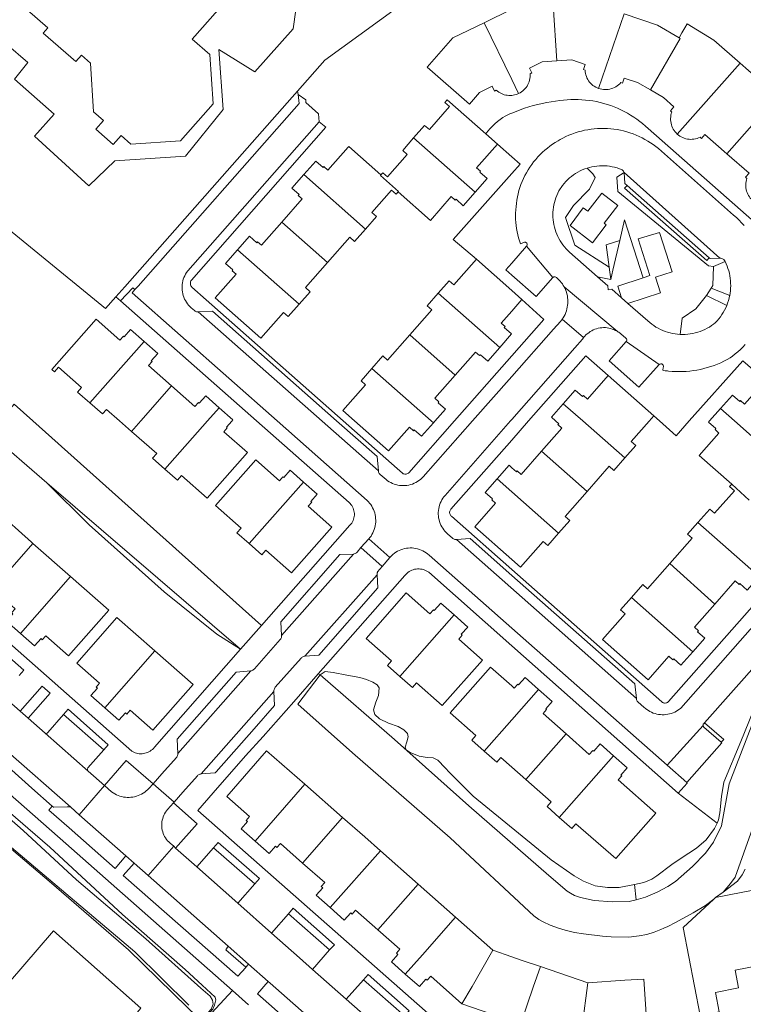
# Model space of a CAD drawing. Header units: metres. Extents: x 89888 to 94270, y 464165 to 468904.
# Tile 186 of 256: x 93410 to 93542, y 466393 to 466573. Entities that reach past the tile are written whole.
import ezdxf

# ---------------------------------------------------------------- set-up
doc = ezdxf.new("R2010")
doc.units = ezdxf.units.M
for name, color, linetype, lineweight in [('B_BEBOUWINGSGRENS_0', 251, 'CONTINUOUS', 13), ('B_TUSSENMUUR_0', 251, 'CONTINUOUS', 13), ('G_GRENS_ALGEMEEN_0', 251, 'CONTINUOUS', 13), ('T_CULTUURGRENS_0', 251, 'CONTINUOUS', 13), ('T_HEK_LIJN_0', 251, 'CONTINUOUS', 13), ('V_WEGGRENS_0', 251, 'CONTINUOUS', 13), ('W_WALBESCHERMING_LIJN_0', 251, 'CONTINUOUS', 13), ('W_WATERGRENS_0', 251, 'CONTINUOUS', 13)]:
    doc.layers.add(name, color=color, linetype=linetype, lineweight=lineweight)

msp = doc.modelspace()

# ---------------------------------------------------------------- linework, layer by layer
at = {"layer": 'B_BEBOUWINGSGRENS_0'}
for p, q in [((93548.54, 466559.26), (93541.68, 466565.31)), ((93495.23, 466552.43), (93497.39, 466550.53)), ((93517.62, 466508.29), (93525.94, 466500.94)), ((93419.41, 466471.58), (93412.55, 466477.64)), ((93469.1, 466427.63), (93462.19, 466433.66)), ((93482.88, 466415.44), (93476.04, 466421.52)), ((93489.72, 466409.39), (93482.88, 466415.44)), ((93536.87, 466412.71), (93537.2, 466413.02)), ((93496.52, 466403.39), (93489.72, 466409.39)), ((93513.89, 466397.44), (93505.23, 466400.39))]:
    msp.add_line(p, q, dxfattribs=at)
for points in [[(93446.29, 466574.99), (93441.64, 466569.7), (93444.86, 466566.87), (93445.45, 466557.9), (93439.48, 466551.1), (93430.45, 466550.51), (93428.63, 466552.1), (93427.19, 466550.47), (93424.04, 466553.23), (93425.44, 466554.83), (93423.61, 466556.43), (93423.03, 466565.31), (93421.4, 466566.74), (93420.38, 466565.58), (93414.44, 466570.8), (93415.26, 466571.74), (93407.22, 466578.81), (93400.41, 466571.15), (93392.98, 466577.62)], [(93507.58, 466575.93), (93507.29, 466575.91), (93500.65, 466575.49), (93500, 466575.17), (93494.93, 466572.69)], [(93530.54, 466569.95), (93526.58, 466572.23), (93520.53, 466574.31)], [(93494.93, 466572.69), (93489.24, 466569.91), (93484.54, 466564.59), (93492.25, 466557.82), (93494.12, 466559.95), (93496.43, 466561.08), (93496.86, 466560.21), (93497.16, 466560.36), (93497.38, 466560.18), (93497.61, 466560.02), (93497.85, 466559.87), (93498.09, 466559.75), (93498.35, 466559.64), (93498.62, 466559.55), (93498.89, 466559.48), (93499.16, 466559.44), (93499.44, 466559.41), (93499.72, 466559.41), (93500, 466559.42), (93500.26, 466559.46), (93500.51, 466559.51), (93500.77, 466559.58), (93501.01, 466559.67), (93501.25, 466559.77)], [(93541.68, 466565.31), (93536.92, 466569.51), (93532.01, 466572.47), (93531.58, 466571.77), (93531.04, 466570.82), (93530.54, 466569.95)], [(93508.21, 466565.7), (93510.96, 466565.89), (93513.39, 466565.04), (93513.07, 466564.13), (93513.38, 466564.02), (93513.4, 466563.73), (93513.45, 466563.44), (93513.52, 466563.16), (93513.62, 466562.88), (93513.73, 466562.61), (93513.87, 466562.35), (93514.03, 466562.1), (93514.2, 466561.86), (93514.4, 466561.64), (93514.61, 466561.44), (93514.83, 466561.25), (93515.07, 466561.08), (93515.32, 466560.93), (93515.59, 466560.8), (93515.86, 466560.7)], [(93501.25, 466559.77), (93501.51, 466559.91), (93501.76, 466560.07), (93502, 466560.25), (93502.22, 466560.44), (93502.42, 466560.66), (93502.61, 466560.88), (93502.78, 466561.13), (93502.93, 466561.38), (93503.05, 466561.65), (93503.16, 466561.92), (93503.24, 466562.2), (93503.3, 466562.49), (93503.34, 466562.78), (93503.36, 466563.08), (93503.35, 466563.37), (93503.65, 466563.52), (93503.22, 466564.39), (93505.52, 466565.52), (93508.21, 466565.7)], [(93515.86, 466560.7), (93516.15, 466560.61), (93516.43, 466560.54), (93516.73, 466560.5), (93517.03, 466560.48), (93517.32, 466560.49), (93517.62, 466560.52), (93517.91, 466560.57), (93518.2, 466560.65), (93518.48, 466560.75), (93518.75, 466560.87), (93519.01, 466561.01), (93519.26, 466561.17), (93519.5, 466561.35), (93519.72, 466561.55), (93519.92, 466561.77), (93520.24, 466561.66), (93520.55, 466562.58), (93522.98, 466561.76), (93525.31, 466560.41)], [(93525.31, 466560.41), (93527.7, 466559.02), (93529.62, 466557.31), (93528.97, 466556.59), (93529.22, 466556.37), (93529.13, 466556.09), (93529.07, 466555.81), (93529.02, 466555.52), (93529, 466555.23), (93529.01, 466554.93), (93529.03, 466554.64), (93529.08, 466554.35), (93529.15, 466554.07), (93529.25, 466553.79), (93529.36, 466553.52), (93529.5, 466553.27), (93529.65, 466553.02), (93529.83, 466552.78), (93530.02, 466552.56), (93530.23, 466552.36)], [(93482.07, 466551.66), (93484.08, 466553.94), (93484.94, 466553.19), (93488.65, 466557.39), (93487.79, 466558.14), (93488.21, 466558.62), (93495.23, 466552.43)], [(93476.1, 466544.89), (93476.47, 466545.3), (93477.31, 466544.56), (93480.92, 466548.65), (93480.07, 466549.39), (93482.07, 466551.66)], [(93530.23, 466552.36), (93530.46, 466552.17), (93530.7, 466552), (93530.96, 466551.84), (93531.23, 466551.72), (93531.5, 466551.61), (93531.79, 466551.52), (93532.08, 466551.46), (93532.37, 466551.42), (93532.67, 466551.4), (93532.97, 466551.41), (93533.26, 466551.44), (93533.55, 466551.5), (93533.84, 466551.57), (93534.12, 466551.67), (93534.39, 466551.8), (93534.64, 466551.58), (93535.28, 466552.3), (93539.28, 466548.78)], [(93462, 466544.96), (93464.18, 466547.43), (93465.52, 466546.25), (93465.67, 466546.42), (93466.4, 466545.77), (93470.12, 466549.98), (93470.21, 466550.09), (93476.1, 466544.89)], [(93497.39, 466550.53), (93493.58, 466546.21), (93494.31, 466545.57), (93494.17, 466545.4), (93495.5, 466544.22), (93493.32, 466541.76)], [(93539.28, 466548.78), (93543.34, 466545.21), (93542.7, 466544.48), (93542.94, 466544.26), (93542.86, 466543.98), (93542.79, 466543.7), (93542.75, 466543.41), (93542.73, 466543.12), (93542.74, 466542.83), (93542.76, 466542.53), (93542.82, 466542.25), (93542.89, 466541.96), (93542.98, 466541.69), (93543.1, 466541.42), (93543.23, 466541.16), (93543.39, 466540.91), (93543.56, 466540.68), (93543.76, 466540.46), (93543.97, 466540.26)], [(93458.02, 466536.28), (93461.74, 466540.51), (93461.01, 466541.15), (93461.16, 466541.31), (93459.83, 466542.49), (93462, 466544.96)], [(93479.25, 466541.81), (93478.88, 466541.4), (93478.04, 466542.15), (93474.43, 466538.06), (93475.28, 466537.32), (93473.26, 466535.03)], [(93493.32, 466541.76), (93491.14, 466539.29), (93489.81, 466540.47), (93489.66, 466540.3), (93488.93, 466540.95), (93485.14, 466536.61), (93479.25, 466541.81)], [(93449.91, 466531.23), (93452.09, 466533.7), (93453.43, 466532.53), (93453.57, 466532.69), (93454.3, 466532.05), (93458.02, 466536.28)], [(93473.26, 466535.03), (93471.26, 466532.77), (93470.42, 466533.52), (93466.36, 466528.93)], [(93461.15, 466521.32), (93459.15, 466519.05), (93458.3, 466519.8), (93454.17, 466515.12), (93445.85, 466522.46), (93449.66, 466526.78), (93448.93, 466527.42), (93449.07, 466527.58), (93447.74, 466528.76), (93449.91, 466531.23)], [(93466.36, 466528.93), (93462.31, 466524.34), (93463.16, 466523.59), (93461.15, 466521.32)], [(93486.56, 466523.29), (93488.56, 466525.56), (93489.41, 466524.81), (93493.55, 466529.5)], [(93493.55, 466529.5), (93500, 466523.81), (93501.86, 466522.17)], [(93481.36, 466515.69), (93485.42, 466520.28), (93484.57, 466521.03), (93486.56, 466523.29)], [(93501.86, 466522.17), (93500, 466520.06), (93498.05, 466517.85), (93498.78, 466517.21), (93498.63, 466517.04), (93499.97, 466515.87), (93497.79, 466513.39)], [(93432.84, 466514.52), (93430.39, 466516.68), (93429.21, 466515.34), (93429.06, 466515.48), (93428.41, 466514.76), (93424.09, 466518.56), (93416.01, 466509.38), (93416.49, 466508.95), (93417.24, 466509.81), (93421.44, 466506.11), (93420.7, 466505.26), (93422.94, 466503.28)], [(93474.46, 466509.57), (93476.47, 466511.85), (93477.32, 466511.11), (93481.36, 466515.69)], [(93437.88, 466506.4), (93433.67, 466510.11), (93434.32, 466510.84), (93434.16, 466510.98), (93435.34, 466512.32), (93432.84, 466514.52)], [(93497.79, 466513.39), (93495.61, 466510.92), (93494.28, 466512.09), (93494.13, 466511.93), (93493.4, 466512.57), (93489.68, 466508.35)], [(93485.69, 466499.66), (93483.51, 466497.19), (93482.18, 466498.36), (93482.03, 466498.2), (93481.3, 466498.85), (93477.49, 466494.53), (93471.29, 466500), (93469.17, 466501.87), (93473.31, 466506.56), (93472.46, 466507.31), (93474.46, 466509.57)], [(93489.68, 466508.35), (93485.96, 466504.12), (93486.68, 466503.48), (93486.54, 466503.31), (93487.87, 466502.14), (93485.97, 466499.98), (93485.69, 466499.66)], [(93509.41, 466503.14), (93511.59, 466505.62), (93512.94, 466504.44), (93513.08, 466504.62), (93513.8, 466503.95), (93517.62, 466508.29)], [(93538.11, 466502.25), (93540.3, 466504.72), (93541.64, 466503.54), (93541.79, 466503.71), (93542.51, 466503.07), (93546.31, 466507.38)], [(93446.56, 466502.41), (93444.11, 466504.57), (93442.93, 466503.24), (93442.78, 466503.38), (93442.13, 466502.65), (93437.88, 466506.4)], [(93422.94, 466503.28), (93425.24, 466501.26), (93425.99, 466502.11), (93428.38, 466500), (93430.54, 466498.08)], [(93505.43, 466494.45), (93509.15, 466498.68), (93508.43, 466499.32), (93508.57, 466499.48), (93507.99, 466500), (93507.23, 466500.67), (93509.41, 466503.14)], [(93448.85, 466499.98), (93449.05, 466500.21), (93446.56, 466502.41)], [(93540.16, 466488.43), (93534.23, 466493.68), (93537.84, 466497.79), (93537.12, 466498.43), (93537.26, 466498.59), (93535.92, 466499.77), (93536.12, 466500), (93538.11, 466502.25)], [(93436.66, 466491.19), (93438.95, 466489.17), (93439.7, 466490.01), (93444.38, 466485.89), (93451.71, 466494.21), (93447.4, 466498.01), (93448.04, 466498.74), (93447.88, 466498.88), (93448.85, 466499.98)], [(93525.94, 466500.94), (93525.09, 466499.98), (93521.82, 466496.26), (93522.66, 466495.52), (93520.65, 466493.23)], [(93430.54, 466498.08), (93435.16, 466494.02), (93434.41, 466493.17), (93436.66, 466491.19)], [(93497.31, 466489.41), (93499.49, 466491.89), (93500, 466491.44), (93500.83, 466490.7), (93500.98, 466490.87), (93501.71, 466490.23), (93505.43, 466494.45)], [(93461.98, 466488.82), (93459.52, 466490.98), (93458.35, 466489.65), (93458.19, 466489.79), (93457.55, 466489.06), (93453.23, 466492.88), (93445.88, 466484.57), (93450.56, 466480.43), (93449.81, 466479.58), (93452.06, 466477.6)], [(93520.65, 466493.23), (93518.66, 466490.97), (93517.81, 466491.72), (93513.76, 466487.12)], [(93452.06, 466477.6), (93454.35, 466475.57), (93455.1, 466476.42), (93459.79, 466472.28), (93467.13, 466480.6), (93462.81, 466484.41), (93463.45, 466485.14), (93463.29, 466485.29), (93464.47, 466486.62), (93461.98, 466488.82)], [(93508.55, 466479.5), (93506.56, 466477.24), (93505.71, 466477.99), (93501.58, 466473.3), (93500, 466474.7), (93493.26, 466480.64), (93497.05, 466484.96), (93496.33, 466485.6), (93496.47, 466485.77), (93495.13, 466486.94), (93497.31, 466489.41)], [(93513.76, 466487.12), (93509.72, 466482.54), (93510.57, 466481.79), (93508.55, 466479.5)], [(93533.99, 466481.46), (93536.16, 466483.91), (93537.01, 466483.16), (93540.65, 466487.26), (93539.79, 466488.02), (93540.16, 466488.43)], [(93412.55, 466477.64), (93412.31, 466477.85), (93405.69, 466483.69)], [(93528.87, 466473.98), (93532.97, 466478.59), (93532.11, 466479.34), (93533.99, 466481.46)], [(93521.85, 466467.77), (93523.92, 466470.11), (93524.78, 466469.36), (93528.87, 466473.98)], [(93410.26, 466461.21), (93412.84, 466458.93), (93414.02, 466460.26), (93414.26, 466460.05), (93414.9, 466460.78), (93419.05, 466457.11), (93426.39, 466465.44), (93419.41, 466471.58)], [(93545.19, 466471.59), (93543.01, 466469.11), (93541.67, 466470.29), (93541.53, 466470.13), (93540.8, 466470.78), (93537.07, 466466.55)], [(93405.21, 466469.32), (93409.29, 466465.72), (93408.65, 466464.99), (93408.89, 466464.78), (93407.72, 466463.44), (93410.26, 466461.21)], [(93489.47, 466464.57), (93487.02, 466466.73), (93485.85, 466465.4), (93485.68, 466465.54), (93485.04, 466464.81), (93480.72, 466468.62), (93473.38, 466460.3), (93478.06, 466456.17), (93477.31, 466455.32), (93479.56, 466453.34)], [(93533.08, 466457.87), (93530.9, 466455.39), (93529.57, 466456.57), (93529.42, 466456.41), (93528.69, 466457.05), (93524.88, 466452.74), (93516.55, 466460.07), (93520.73, 466464.79), (93519.88, 466465.54), (93521.85, 466467.77)], [(93537.07, 466466.55), (93533.34, 466462.32), (93534.07, 466461.67), (93533.93, 466461.52), (93535.26, 466460.34), (93533.08, 466457.87)], [(93434.83, 466458.01), (93427.89, 466464.12), (93420.55, 466455.79), (93424.71, 466452.13), (93424.07, 466451.4), (93424.31, 466451.19), (93423.13, 466449.86), (93425.67, 466447.62)], [(93479.56, 466453.34), (93481.85, 466451.31), (93482.6, 466452.16), (93487.28, 466448.03), (93494.63, 466456.34), (93490.3, 466460.17), (93490.95, 466460.89), (93490.78, 466461.04), (93491.96, 466462.37), (93489.47, 466464.57)], [(93425.67, 466447.62), (93428.26, 466445.35), (93429.43, 466446.68), (93429.68, 466446.47), (93430.32, 466447.2), (93434.46, 466443.54), (93441.81, 466451.86), (93434.83, 466458.01)], [(93504.88, 466450.98), (93502.42, 466453.14), (93501.24, 466451.81), (93501.09, 466451.95), (93500.44, 466451.22), (93500, 466451.61), (93496.13, 466455.04), (93488.76, 466446.72), (93493.45, 466442.58), (93492.7, 466441.73), (93494.95, 466439.74)], [(93509.92, 466442.86), (93505.71, 466446.57), (93506.36, 466447.3), (93506.2, 466447.44), (93507.38, 466448.77), (93504.88, 466450.98)], [(93518.6, 466438.87), (93516.14, 466441.04), (93514.96, 466439.7), (93514.81, 466439.84), (93514.16, 466439.11), (93509.92, 466442.86)], [(93462.19, 466433.66), (93455.2, 466439.77), (93447.93, 466431.44), (93452.11, 466427.79), (93451.47, 466427.06), (93451.72, 466426.85), (93450.55, 466425.51), (93453.12, 466423.27)], [(93494.95, 466439.74), (93497.24, 466437.71), (93497.99, 466438.56), (93500, 466436.77), (93502.55, 466434.51)], [(93508.68, 466427.61), (93510.98, 466425.59), (93511.71, 466426.44), (93518.97, 466420.09), (93526.3, 466428.41), (93519.44, 466434.46), (93520.07, 466435.2), (93519.92, 466435.34), (93521.09, 466436.67), (93518.6, 466438.87)], [(93502.55, 466434.51), (93507.18, 466430.44), (93506.43, 466429.59), (93508.68, 466427.61)], [(93476.04, 466421.52), (93473.16, 466424.08), (93469.1, 466427.63)], [(93453.12, 466423.27), (93455.7, 466421.02), (93456.85, 466422.34), (93457.1, 466422.12), (93457.73, 466422.84), (93461.79, 466419.28)], [(93461.79, 466419.28), (93465.86, 466415.73), (93465.21, 466414.98), (93465.46, 466414.77), (93464.26, 466413.41), (93466.82, 466411.15)], [(93537.2, 466413.02), (93555.97, 466416.66), (93559.9, 466415.77), (93560.01, 466415.23), (93560.34, 466413.46), (93560.59, 466413.5), (93560.71, 466412.86), (93571.58, 466414.93), (93573.22, 466406.27), (93562.62, 466404.3), (93562.68, 466404.01), (93540.79, 466399.76), (93541.43, 466396.51), (93537.2, 466395.68), (93537.9, 466392.13), (93534.41, 466391.45), (93531.27, 466407.51), (93536.87, 466412.71)], [(93466.82, 466411.15), (93469.41, 466408.87), (93470.59, 466410.19), (93470.84, 466409.97), (93471.48, 466410.7), (93475.53, 466407.12)], [(93402.4, 466369.94), (93391.46, 466367.95), (93388.87, 466369.2), (93390.51, 466372.6), (93362.93, 466385.84), (93352.37, 466364.61), (93379.94, 466351.11), (93400.74, 466340.93), (93435.28, 466380.4), (93427.72, 466387.45), (93432.27, 466392.77), (93416.3, 466406.93), (93402.76, 466391.28), (93413.15, 466382.24)], [(93475.53, 466407.12), (93479.57, 466403.55), (93478.93, 466402.83), (93479.18, 466402.61), (93478, 466401.28), (93480.55, 466399.02)], [(93505.23, 466400.39), (93501.73, 466401.58), (93500, 466402.18), (93496.52, 466403.39)], [(93480.55, 466399.02), (93483.12, 466396.75), (93484.32, 466398.1), (93484.56, 466397.88), (93485.21, 466398.61), (93490.89, 466393.59)], [(93512.39, 466386.25), (93519.76, 466386.73), (93519.82, 466385.76), (93520.16, 466385.78), (93520.27, 466383.98), (93526.22, 466384.37), (93525.98, 466388.14), (93524.77, 466388.07), (93524.12, 466398.1), (93520.66, 466397.88), (93513.89, 466397.44)], [(93490.89, 466393.59), (93498.09, 466391.09), (93497.78, 466390.21), (93498.1, 466390.1), (93497.53, 466388.44), (93500, 466387.58), (93500.76, 466387.32)]]:
    msp.add_lwpolyline(points, dxfattribs=at)
at = {"layer": 'B_TUSSENMUUR_0'}
for p, q in [((93507.58, 466575.93), (93508.21, 466565.7)), ((93515.86, 466560.7), (93520.53, 466574.31)), ((93530.23, 466552.36), (93541.68, 466565.31)), ((93482.07, 466551.66), (93493.32, 466541.76)), ((93473.26, 466535.03), (93462, 466544.96)), ((93458.02, 466536.28), (93466.36, 466528.93)), ((93449.91, 466531.23), (93461.15, 466521.32)), ((93486.56, 466523.29), (93497.79, 466513.39)), ((93481.36, 466515.69), (93489.68, 466508.35)), ((93432.84, 466514.52), (93422.94, 466503.28)), ((93509.41, 466503.14), (93512.97, 466500)), ((93446.56, 466502.41), (93444.43, 466500)), ((93444.43, 466500), (93436.66, 466491.19)), ((93512.97, 466500), (93520.65, 466493.23)), ((93513.76, 466487.12), (93505.43, 466494.45)), ((93461.98, 466488.82), (93452.06, 466477.6)), ((93497.31, 466489.41), (93500, 466487.04)), ((93500, 466487.04), (93508.55, 466479.5)), ((93540.16, 466488.43), (93543.37, 466485.56)), ((93533.99, 466481.46), (93545.19, 466471.59)), ((93412.55, 466477.64), (93405.21, 466469.32)), ((93528.87, 466473.98), (93537.07, 466466.55)), ((93419.41, 466471.58), (93410.26, 466461.21)), ((93521.85, 466467.77), (93533.08, 466457.87)), ((93489.47, 466464.57), (93479.56, 466453.34)), ((93434.83, 466458.01), (93425.67, 466447.62)), ((93509.92, 466442.86), (93502.55, 466434.51)), ((93518.6, 466438.87), (93508.68, 466427.61)), ((93462.19, 466433.66), (93453.12, 466423.27)), ((93469.1, 466427.63), (93461.79, 466419.28)), ((93476.04, 466421.52), (93466.82, 466411.15)), ((93482.88, 466415.44), (93475.53, 466407.12)), ((93512.39, 466386.25), (93513.89, 466397.44))]:
    msp.add_line(p, q, dxfattribs=at)
for points in [[(93494.93, 466572.69), (93500, 466562.33), (93501.25, 466559.77)], [(93525.31, 466560.41), (93530.78, 466569.81), (93530.54, 466569.95)], [(93539.28, 466548.78), (93546.63, 466557.09), (93547.29, 466557.84), (93548.54, 466559.26)], [(93476.1, 466544.89), (93476.02, 466544.8), (93479.32, 466541.9), (93479.25, 466541.81)], [(93474.46, 466509.57), (93485.3, 466500), (93485.69, 466499.66)], [(93430.54, 466498.08), (93432.24, 466500), (93437.88, 466506.4)], [(93538.11, 466502.25), (93540.66, 466500), (93549.34, 466492.33)], [(93504.88, 466450.98), (93500, 466445.45), (93494.95, 466439.74)], [(93489.72, 466409.39), (93483.67, 466402.54), (93480.55, 466399.02)], [(93496.52, 466403.39), (93492.74, 466396.75), (93490.89, 466393.59)], [(93505.23, 466400.39), (93503.93, 466396.6), (93500.76, 466387.32)]]:
    msp.add_lwpolyline(points, dxfattribs=at)
at = {"layer": 'G_GRENS_ALGEMEEN_0'}
msp.add_line((93464.63, 466453.8), (93464.98, 466453.65), dxfattribs=at)
for points in [[(93450.43, 466458.31), (93446.16, 466461.06), (93436.51, 466468.77), (93422.84, 466481.03), (93415.08, 466488.69)], [(93464.98, 466453.65), (93465.94, 466454.26), (93467.4, 466454.09), (93469.89, 466453.58), (93472.27, 466453.15), (93473.47, 466452.82), (93474.61, 466452.32), (93475.39, 466451.84), (93475.78, 466451.25), (93475.63, 466449.85), (93475.14, 466448.65), (93474.77, 466447.27), (93475, 466446.41), (93475.82, 466445.64), (93477.51, 466444.82), (93479.24, 466444.19)], [(93479.24, 466444.19), (93480.27, 466443.61), (93480.96, 466442.95), (93481.07, 466442.33), (93480.81, 466441.43), (93480.5, 466440.46), (93480.7, 466439.97), (93481.43, 466439.47), (93483.08, 466438.81), (93484.57, 466438.56), (93485.62, 466438.47), (93486.47, 466438.07), (93487.86, 466436.66), (93488.63, 466435.8), (93492.97, 466431.51), (93507.18, 466419.86), (93511.37, 466416.97), (93513.08, 466415.96), (93515.25, 466415.1), (93517.47, 466414.8), (93519.6, 466414.83), (93522.4, 466415.34)], [(93429.99, 466403.45), (93415.92, 466415.61), (93403.67, 466425.94), (93403.07, 466426.71), (93402.65, 466427.73), (93402.66, 466428.05)], [(93522.4, 466415.34), (93524.12, 466415.74), (93525.6, 466416.33), (93526.51, 466416.96), (93529.21, 466419.02), (93530.74, 466420.06), (93532.32, 466421.11), (93533.71, 466422.02), (93535.48, 466423.55), (93536.99, 466425.59), (93537.48, 466426.57)], [(93542.64, 466418.18), (93542.08, 466417.14), (93541.21, 466415.97), (93538.59, 466413.94)], [(93442.86, 466391.37), (93442.65, 466391.47), (93442.26, 466391.64), (93441.99, 466391.84), (93441.46, 466392.26), (93441.33, 466392.35), (93440.78, 466392.89), (93429.99, 466403.45)]]:
    msp.add_lwpolyline(points, dxfattribs=at)
at = {"layer": 'T_CULTUURGRENS_0'}
for p, q in [((93460.86, 466560.21), (93461.01, 466559.59)), ((93461.01, 466559.59), (93461.14, 466557.95)), ((93521.04, 466542.99), (93520.6, 466542.49)), ((93538.94, 466529.12), (93536.85, 466528.2)), ((93427.7, 466522.66), (93429.34, 466524.5)), ((93428.56, 466521.9), (93427.7, 466522.66)), ((93535.56, 466522.89), (93536.44, 466524.24)), ((93535.56, 466522.89), (93539.26, 466521.08)), ((93536.44, 466524.24), (93539.8, 466522.89)), ((93411.66, 466445.73), (93410.21, 466447.02)), ((93425.49, 466439.95), (93418.13, 466446.38)), ((93453.04, 466415.47), (93445.55, 466422.09)), ((93522.4, 466415.34), (93522.74, 466412.59)), ((93466.71, 466403.42), (93459.22, 466410.03)), ((93480.43, 466391.38), (93472.91, 466397.99))]:
    msp.add_line(p, q, dxfattribs=at)
for points in [[(93461.14, 466557.95), (93431.74, 466524.62), (93431.17, 466523.97)], [(93513.75, 466546.15), (93514.79, 466545.12), (93515.23, 466544.43), (93514.21, 466542.29), (93511.28, 466539.31), (93509.81, 466537.12), (93511.5, 466532.05), (93517.76, 466528.09)], [(93536.85, 466528.2), (93535.91, 466528.3), (93519.37, 466541.9), (93519.16, 466544.5), (93520.53, 466545.33)], [(93520.53, 466545.33), (93520.66, 466543.32), (93521.04, 466542.99)], [(93520.6, 466542.49), (93535.62, 466529.28), (93536.04, 466529.78)], [(93536.04, 466529.78), (93536.21, 466529.63), (93537.99, 466529.71)], [(93536.44, 466524.24), (93536.74, 466524.69), (93536.85, 466528.2)], [(93538.94, 466529.12), (93538.73, 466529.44), (93538.6, 466529.54), (93538.46, 466529.61), (93538.31, 466529.67), (93538.15, 466529.7), (93537.99, 466529.71)], [(93431.17, 466523.97), (93430.79, 466524.31), (93428.56, 466521.9)], [(93530.74, 466515.78), (93531.14, 466518.76), (93533.62, 466520.46), (93535.56, 466522.89)], [(93404.43, 466458.48), (93402.75, 466459.96), (93403.6, 466460.91), (93410.9, 466454.49), (93410.04, 466453.53)], [(93537.48, 466426.57), (93537.78, 466427.17), (93538.01, 466428.44), (93538.3, 466431.41), (93538.72, 466434.03), (93541.85, 466441.47), (93547.14, 466454.49)], [(93410.21, 466447.02), (93414.21, 466451.57), (93415.67, 466450.28), (93411.66, 466445.73)], [(93418.13, 466446.38), (93418.99, 466447.38), (93426.3, 466440.88), (93425.49, 466439.95)], [(93406.68, 466429.92), (93415.62, 466422.17), (93428.89, 466409.89), (93440.32, 466399.87), (93443.47, 466396.97), (93445.81, 466394.81), (93445.83, 466394.73), (93445.95, 466394.3), (93445.72, 466393.35), (93445.38, 466392.59), (93444.87, 466392.02), (93444.31, 466391.55), (93443.53, 466391.3), (93442.86, 466391.37)], [(93445.55, 466422.09), (93446.38, 466423.05), (93453.93, 466416.45), (93453.04, 466415.47)], [(93459.22, 466410.03), (93460.09, 466411.02), (93467.62, 466404.38), (93466.71, 466403.42)], [(93472.91, 466397.99), (93473.77, 466398.96), (93481.28, 466392.32), (93480.43, 466391.38)]]:
    msp.add_lwpolyline(points, dxfattribs=at)
at = {"layer": 'T_HEK_LIJN_0'}
for points in [[(93460.86, 466560.21), (93465.87, 466565.88), (93495.16, 466587.17), (93500, 466590.54), (93502.24, 466592.1)], [(93429.34, 466524.5), (93459.88, 466559.09), (93460.86, 466560.21)]]:
    msp.add_lwpolyline(points, dxfattribs=at)
at = {"layer": 'V_WEGGRENS_0'}
for p, q in [((93537.99, 466529.71), (93520.53, 466545.33)), ((93536.04, 466529.78), (93521.04, 466542.99)), ((93514.71, 466532.51), (93517.24, 466535.78)), ((93502.71, 466531.88), (93507.51, 466526.18)), ((93519.71, 466532.93), (93518.45, 466527.49)), ((93517.76, 466528.09), (93518.06, 466525.79)), ((93518.06, 466525.79), (93515.63, 466526.32)), ((93518.45, 466527.49), (93518.06, 466525.79)), ((93519.24, 466516.37), (93509.57, 466524.46)), ((93501.86, 466522.17), (93505.87, 466518.53)), ((93520.04, 466522.47), (93521.19, 466521.46)), ((93442.73, 466519.89), (93445.31, 466520.02)), ((93442.73, 466519.89), (93475.63, 466490.89)), ((93509.2, 466518.56), (93513.12, 466515.2)), ((93520.91, 466514.49), (93526.94, 466510.28)), ((93513.55, 466511.9), (93517.62, 466508.29)), ((93473.87, 466478.45), (93472.45, 466476.86)), ((93477.71, 466475.04), (93473.87, 466478.45)), ((93522.75, 466449.34), (93489.88, 466478.36)), ((93472.45, 466476.86), (93476.33, 466473.43)), ((93457.95, 466460.8), (93471.09, 466475.7)), ((93476.33, 466473.43), (93477.71, 466475.04)), ((93475.4, 466471.92), (93462.22, 466457.04)), ((93475.4, 466471.92), (93475.55, 466469.5)), ((93535.18, 466444.88), (93545.29, 466456.29)), ((93439.01, 466439.31), (93452.32, 466454.38)), ((93407.11, 466449.74), (93410.21, 466447.02)), ((93456.56, 466450.63), (93443.26, 466435.55)), ((93411.66, 466445.73), (93414.78, 466442.98)), ((93528.37, 466437.14), (93534.94, 466444.4)), ((93414.78, 466442.98), (93422.62, 466436.06)), ((93419.45, 466429.46), (93407.98, 466439.58)), ((93531.94, 466433.97), (93528.37, 466437.14)), ((93422.62, 466436.06), (93425.6, 466433.43)), ((93434.49, 466433.77), (93436.09, 466435.59)), ((93406.32, 466433.56), (93417.52, 466423.74)), ((93425.6, 466433.43), (93421, 466428.1)), ((93438.36, 466430.41), (93434.49, 466433.77)), ((93439.93, 466432.2), (93438.36, 466430.41)), ((93537.48, 466426.57), (93530.41, 466432.03)), ((93419.45, 466429.46), (93421, 466428.1)), ((93438.36, 466430.41), (93438.21, 466430.25)), ((93421, 466428.1), (93429.53, 466420.59)), ((93433.59, 466417.03), (93438.28, 466422.34)), ((93438.57, 466422.03), (93438.28, 466422.34)), ((93438.57, 466422.03), (93442.46, 466418.59)), ((93442.46, 466418.59), (93445.55, 466422.09)), ((93431.01, 466419.29), (93429.53, 466420.59)), ((93431.01, 466419.29), (93433.59, 466417.03)), ((93442.46, 466418.59), (93449.96, 466411.94)), ((93433.59, 466417.03), (93448.19, 466404.14)), ((93453.04, 466415.47), (93449.96, 466411.94)), ((93449.96, 466411.94), (93456.1, 466406.5)), ((93456.1, 466406.5), (93459.22, 466410.03)), ((93456.1, 466406.5), (93461.22, 466401.96)), ((93448.19, 466404.14), (93451.94, 466400.83)), ((93466.71, 466403.42), (93463.6, 466399.86)), ((93451.94, 466400.83), (93451.44, 466400.28)), ((93455.51, 466397.69), (93451.94, 466400.83)), ((93461.22, 466401.96), (93463.6, 466399.86)), ((93463.6, 466399.86), (93469.78, 466394.42)), ((93469.78, 466394.42), (93472.91, 466397.99)), ((93451.93, 466393.4), (93448.97, 466396.04)), ((93469.78, 466394.42), (93477.31, 466387.8))]:
    msp.add_line(p, q, dxfattribs=at)
for points in [[(93398.5, 466566.65), (93403.64, 466572.24), (93411.62, 466565.43), (93409.15, 466562.4), (93416.42, 466555.99), (93412.84, 466551.96), (93422.74, 466542.92), (93427.49, 466547.5), (93440.43, 466548.32), (93447.31, 466556.84), (93446.49, 466567.81), (93453.04, 466563.71), (93460.08, 466571.57), (93460.57, 466575.01), (93463.03, 466578.78), (93460.57, 466600.39), (93470.72, 466611.2), (93498.4, 466594.66), (93502.24, 466592.1)], [(93464.82, 466554.57), (93464.7, 466556.07), (93462.37, 466558.1), (93462.37, 466558.63), (93461.01, 466559.59)], [(93544.34, 466536.3), (93524.89, 466553.37), (93524.4, 466553.82), (93523.89, 466554.26), (93523.36, 466554.68), (93522.82, 466555.08), (93522.26, 466555.46), (93521.7, 466555.82), (93521.12, 466556.16), (93520.53, 466556.48), (93519.93, 466556.78), (93519.31, 466557.06), (93518.69, 466557.32), (93518.06, 466557.56), (93517.42, 466557.77), (93516.78, 466557.96), (93516.13, 466558.13), (93515.47, 466558.28), (93514.81, 466558.4), (93514.15, 466558.5), (93513.48, 466558.58), (93512.81, 466558.63), (93512.13, 466558.66), (93511.46, 466558.67), (93510.79, 466558.65), (93510.12, 466558.61), (93509.45, 466558.55), (93508.78, 466558.46), (93508.01, 466558.38), (93507.19, 466558.26), (93506.37, 466558.12), (93505.55, 466557.95), (93504.74, 466557.76), (93503.93, 466557.56), (93503.13, 466557.33), (93502.34, 466557.08), (93501.55, 466556.8), (93500.77, 466556.51), (93500, 466556.2), (93499.75, 466556.09), (93499.5, 466555.98), (93499.26, 466555.87), (93499.01, 466555.76), (93498.76, 466555.65), (93498.35, 466555.4), (93497.86, 466555.03), (93497.39, 466554.63), (93496.93, 466554.22), (93496.48, 466553.8), (93496.04, 466553.36), (93495.63, 466552.9), (93495.23, 466552.43)], [(93464.82, 466554.57), (93440.82, 466527.37), (93440.61, 466527.1), (93440.43, 466526.81), (93440.27, 466526.51), (93440.13, 466526.2), (93440.01, 466525.88), (93439.92, 466525.56), (93439.85, 466525.23), (93439.79, 466524.89), (93439.77, 466524.55), (93439.77, 466524.21), (93439.79, 466523.88), (93439.83, 466523.54), (93439.9, 466523.21), (93439.99, 466522.88), (93440.1, 466522.56), (93440.23, 466522.25), (93440.39, 466521.95), (93440.57, 466521.66), (93440.76, 466521.38), (93440.98, 466521.11), (93441.21, 466520.87), (93441.46, 466520.64), (93441.72, 466520.42), (93442.03, 466520.13), (93442.15, 466520.04), (93442.28, 466519.97), (93442.43, 466519.92), (93442.58, 466519.9), (93442.73, 466519.89)], [(93479.06, 466491.29), (93469.21, 466500), (93444.21, 466522.11), (93441.59, 466524.42), (93441.49, 466524.53), (93441.41, 466524.66), (93441.35, 466524.8), (93441.32, 466524.95), (93441.3, 466525.1), (93441.31, 466525.25), (93441.35, 466525.4), (93441.4, 466525.54), (93441.48, 466525.67), (93466.03, 466553.6), (93464.82, 466554.57)], [(93502.71, 466531.88), (93502.77, 466531.96), (93502.81, 466532.05), (93502.82, 466532.15), (93502.82, 466532.25), (93502.79, 466532.35), (93502.74, 466532.44), (93502.67, 466532.51), (93502.59, 466532.57), (93502.49, 466532.6), (93502.39, 466532.62), (93502.29, 466532.61), (93501.57, 466532.35), (93501.38, 466532.89), (93501.22, 466533.43), (93501.08, 466533.99), (93500.96, 466534.54), (93500.86, 466535.1), (93500.78, 466535.67), (93500.72, 466536.24), (93500.69, 466536.8), (93500.67, 466537.37), (93500.68, 466537.94), (93500.71, 466538.51), (93500.77, 466539.12), (93500.84, 466539.71), (93500.92, 466540.29), (93501.03, 466540.88), (93501.15, 466541.46), (93501.31, 466542.03), (93501.48, 466542.6), (93501.68, 466543.16), (93501.89, 466543.71), (93502.13, 466544.26), (93502.39, 466544.79), (93502.67, 466545.31), (93502.97, 466545.82), (93503.29, 466546.32), (93503.63, 466546.81), (93503.99, 466547.28), (93504.36, 466547.74), (93504.75, 466548.19), (93505.16, 466548.62), (93505.59, 466549.03), (93506.03, 466549.43), (93506.49, 466549.8), (93506.96, 466550.16), (93507.44, 466550.51), (93507.94, 466550.83), (93508.45, 466551.13), (93508.83, 466551.35), (93509.35, 466551.64), (93509.89, 466551.9), (93510.44, 466552.14), (93510.99, 466552.37), (93511.56, 466552.57), (93512.13, 466552.75), (93512.71, 466552.91), (93513.29, 466553.05), (93513.88, 466553.16), (93514.47, 466553.25), (93515.07, 466553.32), (93515.66, 466553.37), (93516.26, 466553.4), (93516.86, 466553.4), (93517.46, 466553.38), (93518.06, 466553.33), (93518.65, 466553.27), (93519.25, 466553.18), (93519.84, 466553.07), (93520.42, 466552.93), (93521, 466552.78), (93521.57, 466552.6), (93522.14, 466552.4), (93522.69, 466552.18), (93523.24, 466551.94), (93523.78, 466551.68), (93524.31, 466551.4), (93524.83, 466551.09), (93525.33, 466550.77), (93525.83, 466550.43), (93526.31, 466550.07), (93526.77, 466549.7)], [(93427.7, 466522.66), (93425.79, 466520.49), (93385.97, 466553.02)], [(93497.39, 466550.53), (93500, 466548.23), (93501.52, 466546.89), (93500, 466545.18), (93489.3, 466533.12), (93493.55, 466529.5)], [(93526.77, 466549.7), (93540.52, 466537.58), (93541.02, 466537.13), (93541.5, 466536.66), (93541.96, 466536.18), (93542.41, 466535.69)], [(93513.75, 466546.15), (93513.31, 466545.99), (93512.88, 466545.82), (93512.46, 466545.62), (93512.05, 466545.41), (93511.65, 466545.17), (93511.27, 466544.92), (93510.9, 466544.64), (93510.54, 466544.35), (93510.2, 466544.03), (93509.87, 466543.71), (93509.56, 466543.36), (93509.27, 466543), (93509, 466542.63), (93508.84, 466542.38), (93508.61, 466541.99), (93508.41, 466541.58), (93508.22, 466541.17), (93508.06, 466540.74), (93507.92, 466540.31), (93507.79, 466539.88), (93507.69, 466539.43), (93507.61, 466538.99), (93507.56, 466538.54), (93507.52, 466538.08), (93507.51, 466537.63), (93507.52, 466537.17), (93507.55, 466536.72), (93507.61, 466536.27), (93507.69, 466535.83), (93507.79, 466535.38), (93507.9, 466534.94), (93508.05, 466534.51), (93508.21, 466534.09), (93508.39, 466533.67), (93508.6, 466533.27), (93508.82, 466532.87), (93509.06, 466532.49), (93509.32, 466532.12), (93509.6, 466531.76), (93509.9, 466531.42), (93510.21, 466531.09), (93510.54, 466530.78), (93515.63, 466526.32)], [(93520.53, 466545.33), (93520.46, 466545.47), (93520.38, 466545.6), (93520.27, 466545.72), (93520.15, 466545.82), (93520.02, 466545.91), (93519.66, 466546.04), (93519.22, 466546.18), (93518.77, 466546.31), (93518.32, 466546.41), (93517.86, 466546.49), (93517.4, 466546.54), (93516.94, 466546.58), (93516.48, 466546.58), (93516.02, 466546.57), (93515.55, 466546.53), (93515.1, 466546.47), (93514.64, 466546.38), (93514.19, 466546.28), (93513.75, 466546.15)], [(93517.24, 466535.78), (93516.85, 466536.1), (93519.34, 466539.32), (93516.44, 466541.56), (93513.88, 466538.29), (93513.06, 466538.87), (93510.68, 466535.68), (93514.71, 466532.51)], [(93524.02, 466526.12), (93520.58, 466536.72), (93519.71, 466532.93)], [(93521.19, 466521.46), (93527.16, 466523.35), (93526.27, 466526.26), (93529.28, 466527.19), (93526.97, 466534.42), (93523.06, 466533.23), (93525.2, 466526.53), (93524.02, 466526.12)], [(93507.51, 466526.18), (93504.45, 466522.69), (93500, 466526.61), (93498.92, 466527.57), (93500, 466528.8), (93502.71, 466531.88)], [(93519.71, 466532.93), (93517.22, 466532.16), (93517.76, 466528.09)], [(93539.8, 466522.89), (93539.87, 466523.29), (93539.93, 466523.75), (93539.96, 466524.21), (93539.98, 466524.67), (93539.97, 466525.13), (93539.94, 466525.59), (93539.89, 466526.05), (93539.82, 466526.5), (93539.73, 466526.96), (93539.61, 466527.4), (93539.47, 466527.84), (93539.32, 466528.27), (93539.14, 466528.7), (93538.94, 466529.12)], [(93509.57, 466524.46), (93509.41, 466524.73), (93509.23, 466525), (93509.04, 466525.26), (93508.83, 466525.51), (93508.61, 466525.74), (93508.38, 466525.96), (93508.14, 466526.17), (93508.04, 466526.25), (93507.95, 466526.29), (93507.86, 466526.31), (93507.76, 466526.31), (93507.67, 466526.29), (93507.59, 466526.24), (93507.51, 466526.18)], [(93515.63, 466526.32), (93517.52, 466524.66), (93517.58, 466523.95), (93518.28, 466524.02), (93520.04, 466522.47)], [(93509.57, 466524.46), (93509.72, 466524.15), (93509.86, 466523.83), (93509.98, 466523.5), (93510.07, 466523.17), (93510.15, 466522.83), (93510.2, 466522.49), (93510.23, 466522.15), (93510.24, 466521.8), (93510.23, 466521.45), (93510.2, 466521.11), (93510.14, 466520.77), (93510.07, 466520.43), (93509.97, 466520.1), (93509.85, 466519.77), (93509.72, 466519.45), (93509.56, 466519.14), (93509.39, 466518.84), (93509.2, 466518.56)], [(93520.04, 466522.47), (93519.34, 466524.62), (93524.02, 466526.12)], [(93473.57, 466485.48), (93457.12, 466500), (93430.64, 466523.37), (93431.17, 466523.97)], [(93539.26, 466521.08), (93539.42, 466521.51), (93539.56, 466521.95), (93539.69, 466522.39), (93539.79, 466522.84), (93539.8, 466522.89)], [(93428.56, 466521.9), (93453.4, 466500), (93470.27, 466485.12), (93470.46, 466484.94), (93470.63, 466484.75), (93470.78, 466484.54), (93470.91, 466484.32), (93471.02, 466484.08), (93471.11, 466483.84), (93471.18, 466483.59), (93471.23, 466483.33), (93471.25, 466483.08)], [(93521.19, 466521.46), (93524.84, 466518.26), (93525.19, 466517.95), (93525.55, 466517.66), (93525.93, 466517.39), (93526.32, 466517.14), (93526.73, 466516.9), (93527.14, 466516.69), (93527.57, 466516.5), (93528, 466516.33), (93528.45, 466516.18), (93528.9, 466516.06), (93529.35, 466515.95), (93529.81, 466515.87), (93530.27, 466515.81), (93530.74, 466515.78)], [(93530.74, 466515.78), (93531.2, 466515.77), (93531.67, 466515.78), (93532.14, 466515.82), (93532.6, 466515.87), (93533.06, 466515.96), (93533.51, 466516.06), (93533.96, 466516.19), (93534.4, 466516.34), (93534.84, 466516.51), (93535.26, 466516.7), (93535.68, 466516.91), (93536.08, 466517.14), (93536.48, 466517.4), (93536.85, 466517.67), (93537.17, 466517.92), (93537.5, 466518.27), (93537.8, 466518.63), (93538.1, 466519.01), (93538.37, 466519.4), (93538.62, 466519.8), (93538.85, 466520.22), (93539.07, 466520.64), (93539.26, 466521.08)], [(93445.31, 466520.02), (93468.01, 466500), (93475.4, 466493.49), (93475.63, 466490.89)], [(93505.87, 466518.53), (93500, 466511.86), (93489.55, 466500), (93481.22, 466490.55), (93481.11, 466490.46), (93480.99, 466490.38), (93480.86, 466490.33), (93480.72, 466490.29), (93480.58, 466490.28), (93480.44, 466490.29), (93480.3, 466490.32), (93480.16, 466490.36), (93480.04, 466490.43), (93479.06, 466491.29)], [(93507.63, 466516.74), (93508.87, 466518.15), (93508.94, 466518.23), (93509.01, 466518.31), (93509.07, 466518.39), (93509.13, 466518.47), (93509.2, 466518.56)], [(93477.03, 466489.28), (93477.3, 466489.08), (93477.59, 466488.89), (93477.88, 466488.73), (93478.19, 466488.59), (93478.51, 466488.46), (93478.84, 466488.36), (93479.17, 466488.28), (93479.5, 466488.23), (93479.84, 466488.19), (93480.18, 466488.18), (93480.52, 466488.2), (93480.86, 466488.23), (93481.2, 466488.29), (93481.53, 466488.38), (93481.85, 466488.48), (93482.17, 466488.61), (93482.47, 466488.75), (93482.77, 466488.92), (93483.05, 466489.11), (93483.32, 466489.32), (93483.58, 466489.54), (93483.82, 466489.78), (93492.84, 466500), (93500, 466508.1), (93507.63, 466516.74)], [(93513.12, 466515.2), (93513.33, 466515.45), (93513.55, 466515.69), (93513.79, 466515.9), (93514.05, 466516.1), (93514.32, 466516.29), (93514.6, 466516.45), (93514.88, 466516.6), (93515.18, 466516.72), (93515.49, 466516.83), (93515.8, 466516.91), (93516.12, 466516.97), (93516.45, 466517.01), (93516.77, 466517.02), (93517.09, 466517.02), (93517.41, 466516.99), (93517.74, 466516.94), (93518.05, 466516.87), (93518.36, 466516.77), (93518.66, 466516.66), (93518.96, 466516.52), (93519.24, 466516.37)], [(93520.91, 466514.49), (93520.96, 466514.57), (93520.99, 466514.67), (93521, 466514.77), (93520.99, 466514.86), (93520.96, 466514.96), (93520.91, 466515.04), (93520.84, 466515.11), (93519.93, 466515.88), (93519.8, 466515.99), (93519.66, 466516.09), (93519.53, 466516.19), (93519.39, 466516.28), (93519.24, 466516.37)], [(93513.12, 466515.2), (93513.08, 466515.15), (93513.04, 466515.1), (93513, 466515.04), (93512.97, 466514.99), (93512.93, 466514.93), (93511.54, 466513.36)], [(93526.94, 466510.28), (93523.2, 466506.16), (93517.78, 466510.98), (93520.91, 466514.49)], [(93542.62, 466513.93), (93542.19, 466513.47), (93541.74, 466513.04), (93541.28, 466512.62), (93540.81, 466512.22), (93540.31, 466511.83), (93539.88, 466511.51), (93539.31, 466511.19), (93538.73, 466510.9), (93538.15, 466510.62), (93537.55, 466510.36), (93536.94, 466510.13), (93536.33, 466509.91), (93535.71, 466509.72), (93535.08, 466509.55), (93534.45, 466509.41), (93533.81, 466509.28), (93533.16, 466509.18), (93532.52, 466509.1), (93531.87, 466509.04), (93531.22, 466509.01), (93530.57, 466509), (93529.92, 466509.01), (93529.27, 466509.04), (93528.63, 466509.1), (93528.42, 466509.12), (93528.21, 466509.15), (93528, 466509.17), (93527.79, 466509.21), (93527.58, 466509.24), (93527.67, 466509.77), (93527.69, 466509.88), (93527.7, 466509.97), (93527.69, 466510.07), (93527.66, 466510.16), (93527.61, 466510.24), (93527.54, 466510.31), (93527.46, 466510.36), (93527.38, 466510.4), (93527.28, 466510.41), (93527.19, 466510.41), (93527.1, 466510.38), (93527.01, 466510.34), (93526.94, 466510.28)], [(93511.54, 466513.36), (93500, 466500.24), (93499.79, 466500), (93487.82, 466486.41), (93487.6, 466486.14), (93487.41, 466485.87), (93487.23, 466485.58), (93487.07, 466485.28), (93486.93, 466484.96), (93486.81, 466484.64), (93486.72, 466484.32), (93486.65, 466483.98), (93486.6, 466483.65), (93486.57, 466483.3), (93486.57, 466482.96), (93486.6, 466482.62), (93486.64, 466482.29), (93486.71, 466481.95), (93486.8, 466481.62), (93486.91, 466481.3), (93487.04, 466480.99), (93487.2, 466480.68), (93487.38, 466480.39), (93487.57, 466480.11), (93487.79, 466479.85), (93488.02, 466479.6), (93488.26, 466479.36)], [(93488.98, 466482.59), (93488.87, 466482.69), (93488.79, 466482.81), (93488.72, 466482.94), (93488.67, 466483.08), (93488.65, 466483.22), (93488.65, 466483.36), (93488.68, 466483.51), (93488.73, 466483.64), (93488.8, 466483.77), (93488.89, 466483.88), (93500, 466496.51), (93503.07, 466500), (93513.55, 466511.9)], [(93525.94, 466500.94), (93526.98, 466500), (93529.99, 466497.3), (93532.39, 466500), (93542.17, 466510.99), (93546.31, 466507.38)], [(93433, 466439.32), (93432.74, 466439.27), (93432.49, 466439.24), (93432.23, 466439.23), (93431.97, 466439.25), (93431.71, 466439.29), (93431.46, 466439.34), (93431.21, 466439.42), (93430.97, 466439.52), (93430.61, 466439.73), (93367.7, 466495.15)], [(93475.63, 466490.89), (93475.64, 466490.76), (93475.67, 466490.64), (93475.72, 466490.52), (93475.79, 466490.4), (93475.87, 466490.3), (93475.96, 466490.21), (93477.03, 466489.28)], [(93473.87, 466478.45), (93474.09, 466478.71), (93474.29, 466478.98), (93474.46, 466479.27), (93474.62, 466479.57), (93474.76, 466479.88), (93474.88, 466480.2), (93474.98, 466480.52), (93475.06, 466480.85), (93475.11, 466481.18), (93475.14, 466481.52), (93475.15, 466481.86), (93475.13, 466482.2), (93475.1, 466482.53), (93475.04, 466482.87), (93474.96, 466483.2), (93474.85, 466483.52), (93474.73, 466483.83), (93474.58, 466484.14), (93474.41, 466484.43), (93474.23, 466484.72), (93474.03, 466484.99), (93473.8, 466485.24), (93473.57, 466485.48)], [(93471.25, 466483.08), (93471.25, 466482.82), (93471.22, 466482.56), (93471.17, 466482.3), (93471.1, 466482.05), (93471.01, 466481.81), (93470.89, 466481.58), (93470.76, 466481.36), (93470.6, 466481.15), (93470.43, 466480.96), (93454.3, 466462.64)], [(93548.96, 466468.08), (93547.12, 466469.73), (93528.64, 466448.79), (93528.54, 466448.69), (93528.43, 466448.61), (93528.3, 466448.55), (93528.17, 466448.51), (93528.04, 466448.49), (93527.9, 466448.49), (93527.77, 466448.51), (93527.64, 466448.56), (93527.52, 466448.62), (93527.4, 466448.7), (93500, 466472.87), (93488.98, 466482.59)], [(93488.26, 466479.36), (93489.14, 466478.6), (93489.25, 466478.52), (93489.37, 466478.46), (93489.49, 466478.41), (93489.62, 466478.38), (93489.75, 466478.36), (93489.88, 466478.36)], [(93489.88, 466478.36), (93492.39, 466478.53), (93500, 466471.8)], [(93471.09, 466475.7), (93471.24, 466475.72), (93471.37, 466475.77), (93471.5, 466475.83), (93471.62, 466475.91), (93471.73, 466476.01), (93471.77, 466476.06), (93472.45, 466476.86)], [(93484.88, 466475.52), (93484.62, 466475.74), (93484.34, 466475.94), (93484.05, 466476.12), (93483.75, 466476.28), (93483.44, 466476.42), (93483.12, 466476.54), (93482.79, 466476.64), (93482.46, 466476.72), (93482.12, 466476.77), (93481.78, 466476.8), (93481.44, 466476.8), (93481.1, 466476.78), (93480.76, 466476.74), (93480.42, 466476.68), (93480.09, 466476.59), (93479.76, 466476.48), (93479.45, 466476.35), (93479.14, 466476.2), (93478.85, 466476.02), (93478.57, 466475.83), (93478.3, 466475.62), (93478.04, 466475.39), (93477.71, 466475.04)], [(93457.95, 466460.8), (93457.79, 466463.35), (93468.62, 466475.6), (93471.09, 466475.7)], [(93528.37, 466437.14), (93500, 466462.17), (93484.88, 466475.52)], [(93464.63, 466453.8), (93480.47, 466471.76), (93480.64, 466471.96), (93480.83, 466472.16), (93481.04, 466472.33), (93481.26, 466472.49), (93481.49, 466472.62), (93481.74, 466472.74), (93481.99, 466472.84), (93482.25, 466472.91), (93482.52, 466472.96)], [(93476.33, 466473.43), (93475.5, 466472.46), (93475.46, 466472.35), (93475.43, 466472.25), (93475.41, 466472.14), (93475.4, 466472.03), (93475.4, 466471.92)], [(93482.52, 466472.96), (93482.79, 466472.98), (93483.06, 466472.98), (93483.33, 466472.96), (93483.6, 466472.92), (93483.86, 466472.85), (93484.11, 466472.76), (93484.36, 466472.65), (93484.59, 466472.51), (93484.82, 466472.36), (93500, 466458.93), (93530.41, 466432.03)], [(93500, 466471.8), (93522.44, 466451.99), (93522.75, 466449.34)], [(93475.55, 466469.5), (93464.78, 466457.23), (93462.22, 466457.04)], [(93522.75, 466449.34), (93522.76, 466449.2), (93522.79, 466449.08), (93522.84, 466448.95), (93522.91, 466448.84), (93522.99, 466448.74), (93523.1, 466448.64), (93524.14, 466447.72), (93524.39, 466447.5), (93524.66, 466447.3), (93524.94, 466447.11), (93525.23, 466446.95), (93525.53, 466446.8), (93525.84, 466446.67), (93526.16, 466446.57), (93526.48, 466446.48), (93526.81, 466446.42), (93527.15, 466446.38), (93527.48, 466446.36), (93527.81, 466446.36), (93528.15, 466446.39), (93528.48, 466446.44), (93528.81, 466446.51), (93529.13, 466446.6), (93529.45, 466446.71), (93529.75, 466446.84), (93530.05, 466447), (93530.34, 466447.17), (93530.61, 466447.36), (93530.88, 466447.57), (93548.96, 466468.08)], [(93452.32, 466454.38), (93452.45, 466454.4), (93452.59, 466454.45), (93452.71, 466454.51), (93452.83, 466454.59), (93452.93, 466454.68), (93453, 466454.76), (93457.69, 466460.08), (93457.79, 466460.21), (93457.86, 466460.34), (93457.91, 466460.49), (93457.94, 466460.64), (93457.95, 466460.8)], [(93450.43, 466458.31), (93434.72, 466440.41), (93434.55, 466440.21), (93434.36, 466440.03), (93434.16, 466439.87), (93433.95, 466439.72), (93433.73, 466439.59), (93433.49, 466439.48), (93433.25, 466439.39), (93433, 466439.32)], [(93462.22, 466457.04), (93462.09, 466457.03), (93461.96, 466456.99), (93461.84, 466456.95), (93461.72, 466456.88), (93461.62, 466456.8), (93461.53, 466456.71), (93456.81, 466451.4), (93456.73, 466451.26), (93456.66, 466451.11), (93456.61, 466450.95), (93456.57, 466450.79), (93456.56, 466450.63)], [(93439.01, 466439.31), (93438.9, 466441.9), (93449.68, 466454.13), (93452.32, 466454.38)], [(93442.66, 466428.89), (93445.46, 466432.13), (93451.38, 466438.84), (93454.59, 466442.4), (93460.18, 466448.74), (93464.63, 466453.8)], [(93456.56, 466450.63), (93456.64, 466448.02), (93452.93, 466443.81)], [(93414.78, 466442.98), (93414.87, 466442.96), (93414.96, 466442.95), (93415.05, 466442.96), (93415.13, 466442.99), (93415.21, 466443.03), (93415.28, 466443.09), (93418.13, 466446.38)], [(93452.93, 466443.81), (93446.02, 466435.96), (93445.85, 466435.78), (93443.26, 466435.55)], [(93535.18, 466444.88), (93535.05, 466444.73), (93535.01, 466444.67), (93534.97, 466444.61), (93534.95, 466444.54), (93534.94, 466444.47), (93534.94, 466444.4)], [(93534.94, 466444.4), (93534.95, 466444.33), (93534.97, 466444.26), (93535, 466444.2), (93535.04, 466444.14), (93535.09, 466444.09), (93538.26, 466441.33)], [(93538.26, 466441.33), (93538.71, 466441.81), (93535.18, 466444.88)], [(93531.94, 466433.97), (93538.35, 466441.26), (93538.26, 466441.33)], [(93425.49, 466439.95), (93422.6, 466436.65), (93422.54, 466436.58), (93422.51, 466436.49), (93422.49, 466436.4), (93422.49, 466436.3), (93422.51, 466436.22), (93422.56, 466436.13), (93422.62, 466436.06)], [(93436.09, 466435.59), (93438.75, 466438.58), (93438.81, 466438.64), (93438.89, 466438.76), (93438.95, 466438.89), (93438.99, 466439.02), (93439.01, 466439.16), (93439.01, 466439.31)], [(93425.6, 466433.43), (93429.59, 466438.01), (93434.49, 466433.77)], [(93416.07, 466429.69), (93412.36, 466432.93), (93408.66, 466436.25)], [(93443.26, 466435.55), (93443.13, 466435.53), (93443.01, 466435.5), (93442.89, 466435.46), (93442.77, 466435.39), (93442.67, 466435.31), (93442.58, 466435.22), (93439.93, 466432.2)], [(93434.49, 466433.77), (93433.73, 466432.92), (93433.49, 466432.68), (93433.24, 466432.45), (93432.97, 466432.24), (93432.68, 466432.05), (93432.39, 466431.88), (93432.09, 466431.72), (93431.77, 466431.59), (93431.45, 466431.48), (93431.12, 466431.4), (93430.79, 466431.33), (93430.45, 466431.29), (93430.11, 466431.27), (93429.77, 466431.27), (93429.43, 466431.29), (93429.09, 466431.34), (93428.76, 466431.41), (93428.43, 466431.5), (93428.11, 466431.61), (93427.79, 466431.75), (93427.49, 466431.9), (93427.2, 466432.08), (93426.92, 466432.27), (93425.6, 466433.43)], [(93530.41, 466432.03), (93532.04, 466433.87), (93531.94, 466433.97)], [(93419.18, 466425.69), (93415.47, 466428.95), (93416.07, 466429.69)], [(93416.07, 466429.69), (93416.3, 466429.49), (93416.39, 466429.46), (93418.82, 466429.55), (93419.15, 466429.55), (93419.45, 466429.46)], [(93438.28, 466422.34), (93437.58, 466422.93), (93437.35, 466423.14), (93437.14, 466423.37), (93436.94, 466423.61), (93436.76, 466423.86), (93436.6, 466424.13), (93436.46, 466424.4), (93436.34, 466424.69), (93436.24, 466424.98), (93436.16, 466425.29), (93436.11, 466425.59), (93436.07, 466425.9), (93436.06, 466426.21), (93436.07, 466426.52), (93436.11, 466426.83), (93436.16, 466427.14), (93436.24, 466427.44), (93436.34, 466427.73), (93436.46, 466428.02), (93436.6, 466428.3), (93436.76, 466428.56), (93436.94, 466428.82), (93437.14, 466429.05), (93438.21, 466430.25)], [(93438.21, 466430.25), (93442.51, 466426.47), (93438.57, 466422.03)], [(93512.18, 466380.32), (93500, 466384.44), (93499.25, 466384.7), (93488.82, 466388.23), (93467.76, 466406.79), (93442.66, 466428.89)], [(93429.53, 466420.59), (93427.55, 466418.32), (93419.18, 466425.69)], [(93417.52, 466423.74), (93424.78, 466417.38), (93448.97, 466396.04)], [(93451.44, 466400.28), (93451.41, 466400.24), (93449.95, 466398.61), (93429.04, 466417.03), (93431.01, 466419.29)], [(93448.19, 466404.14), (93447.8, 466403.47), (93451.44, 466400.28)], [(93487.41, 466365.55), (93453.57, 466395.39), (93455.51, 466397.69)], [(93455.51, 466397.69), (93455.89, 466397.35), (93480.08, 466376.02)], [(93448.97, 466396.04), (93445.93, 466392.74), (93443.69, 466390.32)]]:
    msp.add_lwpolyline(points, dxfattribs=at)
at = {"layer": 'W_WALBESCHERMING_LIJN_0'}
for p, q in [((93412.5, 466500), (93454.3, 466462.64)), ((93415.08, 466488.69), (93450.43, 466458.31))]:
    msp.add_line(p, q, dxfattribs=at)
for points in [[(93415.08, 466488.69), (93404.48, 466497.8), (93406.41, 466500), (93409.09, 466503.05), (93412.5, 466500)], [(93403.38, 466427.64), (93403.85, 466426.64), (93404.57, 466425.68), (93407.02, 466423.47), (93417.77, 466414.39), (93431.16, 466403.06), (93441.04, 466393.37)]]:
    msp.add_lwpolyline(points, dxfattribs=at)
at = {"layer": 'W_WATERGRENS_0'}
for p, q in [((93454.3, 466462.64), (93450.43, 466458.31)), ((93538.59, 466413.94), (93537.2, 466413.02))]:
    msp.add_line(p, q, dxfattribs=at)
for points in [[(93538.59, 466413.94), (93539.97, 466415.55), (93540.79, 466416.7), (93545.55, 466430.01), (93555.88, 466455.24)], [(93522.79, 466405.93), (93521.38, 466405.77), (93518.17, 466405.81), (93516.55, 466405.96), (93513.09, 466406.35), (93511.46, 466406.62), (93509.76, 466407.06), (93508.51, 466407.37), (93507.02, 466407.95), (93505.72, 466408.53), (93504.93, 466409), (93504.03, 466409.66), (93488.74, 466423.87), (93470.93, 466439.39), (93460.94, 466448.28), (93464.98, 466453.65)], [(93492.18, 466429.74), (93478.56, 466441.83), (93464.98, 466453.65)], [(93546.24, 466450.61), (93539.67, 466433.74), (93538.3, 466426.06), (93536.86, 466423.1), (93535.37, 466421.06), (93533.02, 466418.63), (93529.9, 466415.92), (93528.51, 466415.01), (93526.52, 466413.99), (93524.43, 466413.07), (93522.74, 466412.59)], [(93420.47, 466416.23), (93410.78, 466425.24), (93405.6, 466429.74), (93404.84, 466429.81)], [(93522.74, 466412.59), (93521.41, 466412.25), (93518.39, 466412.19), (93515.07, 466412.47), (93512.57, 466413.01), (93511.44, 466413.37), (93510.7, 466413.79), (93510.1, 466414.17), (93506.78, 466417.04), (93492.18, 466429.74)], [(93442.5, 466391.94), (93443.31, 466391.78), (93444.04, 466391.77), (93444.6, 466392.04), (93445.11, 466392.62), (93445.45, 466393.54), (93445.36, 466394.27), (93444.92, 466394.96), (93443.23, 466396.47), (93433.16, 466405.43), (93420.47, 466416.23)], [(93536.87, 466412.71), (93535.35, 466411.56), (93533.1, 466410.18), (93529.88, 466408.41), (93528.51, 466407.69), (93527.76, 466407.37), (93527.22, 466407.14), (93526.01, 466406.66), (93524.64, 466406.27), (93523.24, 466405.98), (93522.79, 466405.93)]]:
    msp.add_lwpolyline(points, dxfattribs=at)

doc.saveas('drawing.dxf')
